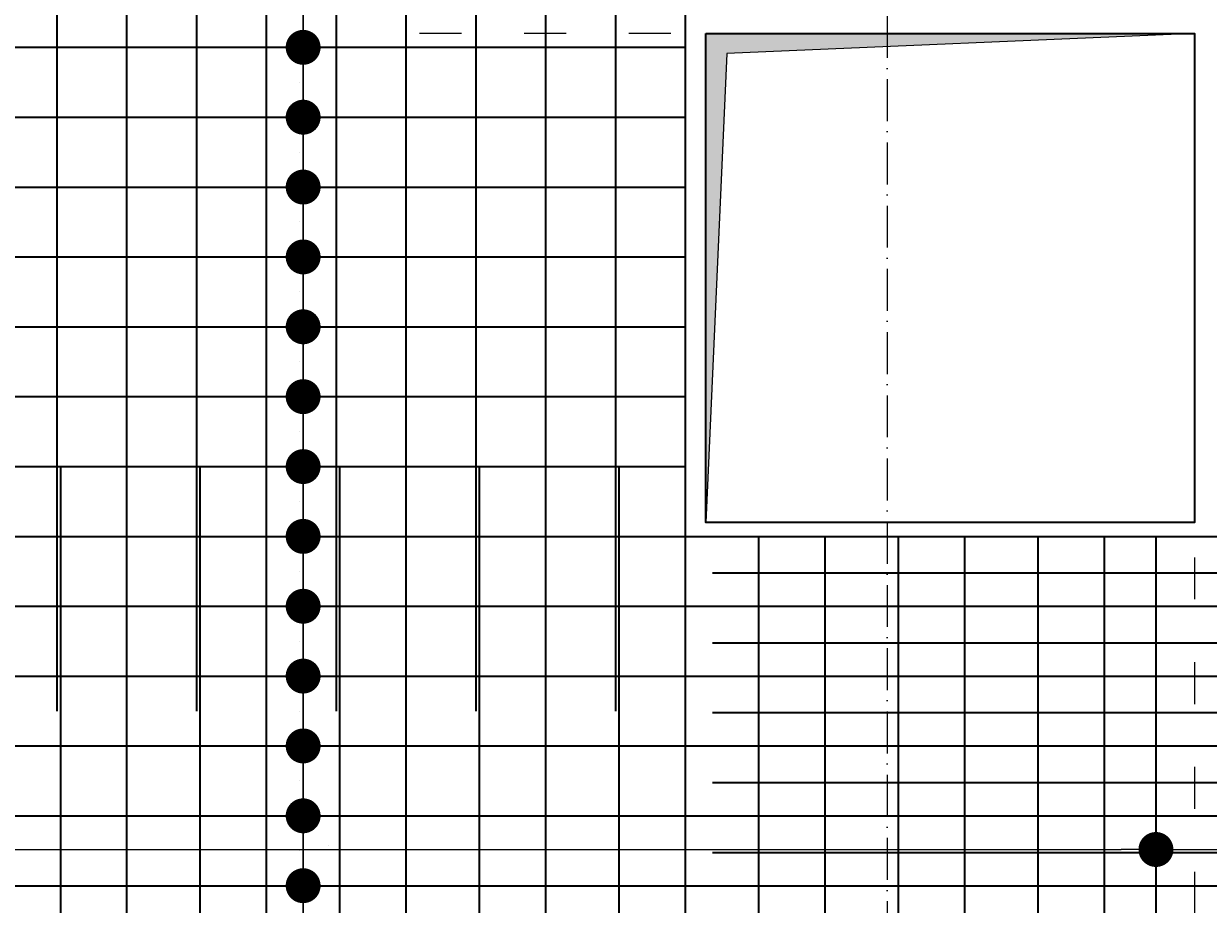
# Model space of a CAD drawing. Header units: millimetres. Extents: x 295948 to 312016, y 6878 to 18016.
# Tile 96 of 252: x 301693 to 302032, y 15832 to 16084. Entities that reach past the tile are written whole.
import ezdxf

# ---------------------------------------------------------------- set-up
doc = ezdxf.new("R2010")
doc.units = ezdxf.units.MM
doc.linetypes.add('ACAD_ISO03W100', pattern=[30, 12, -18])
doc.linetypes.add('ACAD_ISO10W100', pattern=[18, 12, -3, 0, -3])
for name, color, linetype, lineweight in [('konstrukcja', 3, 'Continuous', 35), ('konstrukcja wymiary', 1, 'Continuous', 13), ('osie', 5, 'ACAD_ISO10W100', 13), ('zbrojenie płyty', 141, 'Continuous', 35)]:
    doc.layers.add(name, color=color, linetype=linetype, lineweight=lineweight)
doc.layers.add('przerywane', color=6, linetype='ACAD_ISO03W100')
doc.styles.get("Standard").update_dxf_attribs({"font": 'romand.shx', "oblique": 10})
doc.dimstyles.new('kropki', dxfattribs={"dimtxt": 0.001, "dimasz": 10, "dimexe": 1.25, "dimexo": 0.625, "dimgap": 1, "dimtad": 1, "dimtxsty": 'Standard', "dimblk": 'DOT', "dimcen": 2.5, "dimadec": 0, "dimazin": 0, "dimtfac": 1, "dimtmove": 0, "dimatfit": 3, "dimfxl": 1, "dimfxlon": 1, "dimarcsym": 0})

# ---------------------------------------------------------------- blocks, each defined once
blk = doc.blocks.new('_Dot')
at = {"color": 0, "linetype": 'ByBlock', "lineweight": -2}
blk.add_line((-0.5, 0), (-1, 0), dxfattribs=at)
at = {"color": 0, "linetype": 'ByBlock', "const_width": 0.5}
blk.add_lwpolyline([(-0.25, 0, 1), (0.25, 0, 1)], format="xyb", close=True, dxfattribs=at)
blk = doc.blocks.new('*D1951')
at = {"layer": 'Defpoints', "color": 0, "transparency": 16777216}
for p in [(301782.56, 16117.24), (301773.12, 16097.24), (301782.56, 16097.24)]:
    blk.add_point(p, dxfattribs=at)
at = {"layer": 'konstrukcja wymiary', "color": 0, "lineweight": -2, "transparency": 16777216}
for p, q in [((301773.12, 16127.24), (301773.12, 16137.24)), ((301774.12, 16117.24), (301771.87, 16117.24)), ((301773.12, 16117.24), (301773.12, 16097.24)), ((301774.12, 16097.24), (301771.87, 16097.24)), ((301773.12, 16087.24), (301773.12, 16077.24))]:
    blk.add_line(p, q, dxfattribs=at)
at = {"layer": 'konstrukcja wymiary', "color": 0, "lineweight": -2, "transparency": 16777216, "xscale": 10, "yscale": 10, "zscale": 10}
for p, rotation in [((301773.12, 16117.24), 270), ((301773.12, 16097.24), 90)]:
    blk.add_blockref('_Dot', p, dxfattribs=dict(at, rotation=rotation))
at = {"layer": 'konstrukcja wymiary', "color": 0, "transparency": 16777216, "insert": (301772.12, 16107.24), "char_height": 0.001, "attachment_point": 5, "rotation": 90}
blk.add_mtext('20', dxfattribs=at)
blk = doc.blocks.new('*D1952')
at = {"layer": 'Defpoints', "color": 0, "transparency": 16777216}
for p in [(301782.56, 16097.24), (301773.12, 16077.24), (301782.56, 16077.24)]:
    blk.add_point(p, dxfattribs=at)
at = {"layer": 'konstrukcja wymiary', "color": 0, "lineweight": -2, "transparency": 16777216}
for p, q in [((301773.12, 16107.24), (301773.12, 16117.24)), ((301774.12, 16097.24), (301771.87, 16097.24)), ((301773.12, 16097.24), (301773.12, 16077.24)), ((301774.12, 16077.24), (301771.87, 16077.24)), ((301773.12, 16067.24), (301773.12, 16057.24))]:
    blk.add_line(p, q, dxfattribs=at)
at = {"layer": 'konstrukcja wymiary', "color": 0, "lineweight": -2, "transparency": 16777216, "xscale": 10, "yscale": 10, "zscale": 10}
for p, rotation in [((301773.12, 16097.24), 270), ((301773.12, 16077.24), 90)]:
    blk.add_blockref('_Dot', p, dxfattribs=dict(at, rotation=rotation))
at = {"layer": 'konstrukcja wymiary', "color": 0, "transparency": 16777216, "insert": (301772.12, 16087.24), "char_height": 0.001, "attachment_point": 5, "rotation": 90}
blk.add_mtext('20', dxfattribs=at)
blk = doc.blocks.new('*D1953')
at = {"layer": 'Defpoints', "color": 0, "transparency": 16777216}
for p in [(301782.56, 16077.24), (301773.12, 16057.24), (301782.56, 16057.24)]:
    blk.add_point(p, dxfattribs=at)
at = {"layer": 'konstrukcja wymiary', "color": 0, "lineweight": -2, "transparency": 16777216}
for p, q in [((301773.12, 16087.24), (301773.12, 16097.24)), ((301774.12, 16077.24), (301771.87, 16077.24)), ((301773.12, 16077.24), (301773.12, 16057.24)), ((301774.12, 16057.24), (301771.87, 16057.24)), ((301773.12, 16047.24), (301773.12, 16037.24))]:
    blk.add_line(p, q, dxfattribs=at)
at = {"layer": 'konstrukcja wymiary', "color": 0, "lineweight": -2, "transparency": 16777216, "xscale": 10, "yscale": 10, "zscale": 10}
for p, rotation in [((301773.12, 16077.24), 270), ((301773.12, 16057.24), 90)]:
    blk.add_blockref('_Dot', p, dxfattribs=dict(at, rotation=rotation))
at = {"layer": 'konstrukcja wymiary', "color": 0, "transparency": 16777216, "insert": (301772.12, 16067.24), "char_height": 0.001, "attachment_point": 5, "rotation": 90}
blk.add_mtext('20', dxfattribs=at)
blk = doc.blocks.new('*D1954')
at = {"layer": 'Defpoints', "color": 0, "transparency": 16777216}
for p in [(301782.56, 16057.24), (301773.12, 16037.24), (301782.56, 16037.24)]:
    blk.add_point(p, dxfattribs=at)
at = {"layer": 'konstrukcja wymiary', "color": 0, "lineweight": -2, "transparency": 16777216}
for p, q in [((301773.12, 16067.24), (301773.12, 16077.24)), ((301774.12, 16057.24), (301771.87, 16057.24)), ((301773.12, 16057.24), (301773.12, 16037.24)), ((301774.12, 16037.24), (301771.87, 16037.24)), ((301773.12, 16027.24), (301773.12, 16017.24))]:
    blk.add_line(p, q, dxfattribs=at)
at = {"layer": 'konstrukcja wymiary', "color": 0, "lineweight": -2, "transparency": 16777216, "xscale": 10, "yscale": 10, "zscale": 10}
for p, rotation in [((301773.12, 16057.24), 270), ((301773.12, 16037.24), 90)]:
    blk.add_blockref('_Dot', p, dxfattribs=dict(at, rotation=rotation))
at = {"layer": 'konstrukcja wymiary', "color": 0, "transparency": 16777216, "insert": (301772.12, 16047.24), "char_height": 0.001, "attachment_point": 5, "rotation": 90}
blk.add_mtext('20', dxfattribs=at)
blk = doc.blocks.new('*D1955')
at = {"layer": 'Defpoints', "color": 0, "transparency": 16777216}
for p in [(301782.56, 16037.24), (301773.12, 16017.24), (301782.56, 16017.24)]:
    blk.add_point(p, dxfattribs=at)
at = {"layer": 'konstrukcja wymiary', "color": 0, "lineweight": -2, "transparency": 16777216}
for p, q in [((301773.12, 16047.24), (301773.12, 16057.24)), ((301774.12, 16037.24), (301771.87, 16037.24)), ((301773.12, 16037.24), (301773.12, 16017.24)), ((301774.12, 16017.24), (301771.87, 16017.24)), ((301773.12, 16007.24), (301773.12, 15997.24))]:
    blk.add_line(p, q, dxfattribs=at)
at = {"layer": 'konstrukcja wymiary', "color": 0, "lineweight": -2, "transparency": 16777216, "xscale": 10, "yscale": 10, "zscale": 10}
for p, rotation in [((301773.12, 16037.24), 270), ((301773.12, 16017.24), 90)]:
    blk.add_blockref('_Dot', p, dxfattribs=dict(at, rotation=rotation))
at = {"layer": 'konstrukcja wymiary', "color": 0, "transparency": 16777216, "insert": (301772.12, 16027.24), "char_height": 0.001, "attachment_point": 5, "rotation": 90}
blk.add_mtext('20', dxfattribs=at)
blk = doc.blocks.new('*D1956')
at = {"layer": 'Defpoints', "color": 0, "transparency": 16777216}
for p in [(301782.56, 16017.24), (301773.12, 15997.24), (301782.56, 15997.24)]:
    blk.add_point(p, dxfattribs=at)
at = {"layer": 'konstrukcja wymiary', "color": 0, "lineweight": -2, "transparency": 16777216}
for p, q in [((301773.12, 16027.24), (301773.12, 16037.24)), ((301774.12, 16017.24), (301771.87, 16017.24)), ((301773.12, 16017.24), (301773.12, 15997.24)), ((301774.12, 15997.24), (301771.87, 15997.24)), ((301773.12, 15987.24), (301773.12, 15977.24))]:
    blk.add_line(p, q, dxfattribs=at)
at = {"layer": 'konstrukcja wymiary', "color": 0, "lineweight": -2, "transparency": 16777216, "xscale": 10, "yscale": 10, "zscale": 10}
for p, rotation in [((301773.12, 16017.24), 270), ((301773.12, 15997.24), 90)]:
    blk.add_blockref('_Dot', p, dxfattribs=dict(at, rotation=rotation))
at = {"layer": 'konstrukcja wymiary', "color": 0, "transparency": 16777216, "insert": (301772.12, 16007.24), "char_height": 0.001, "attachment_point": 5, "rotation": 90}
blk.add_mtext('20', dxfattribs=at)
blk = doc.blocks.new('*D1957')
at = {"layer": 'Defpoints', "color": 0, "transparency": 16777216}
for p in [(301782.56, 15997.24), (301773.12, 15977.24), (301782.56, 15977.24)]:
    blk.add_point(p, dxfattribs=at)
at = {"layer": 'konstrukcja wymiary', "color": 0, "lineweight": -2, "transparency": 16777216}
for p, q in [((301773.12, 16007.24), (301773.12, 16017.24)), ((301774.12, 15997.24), (301771.87, 15997.24)), ((301773.12, 15997.24), (301773.12, 15977.24)), ((301774.12, 15977.24), (301771.87, 15977.24)), ((301773.12, 15967.24), (301773.12, 15957.24))]:
    blk.add_line(p, q, dxfattribs=at)
at = {"layer": 'konstrukcja wymiary', "color": 0, "lineweight": -2, "transparency": 16777216, "xscale": 10, "yscale": 10, "zscale": 10}
for p, rotation in [((301773.12, 15997.24), 270), ((301773.12, 15977.24), 90)]:
    blk.add_blockref('_Dot', p, dxfattribs=dict(at, rotation=rotation))
at = {"layer": 'konstrukcja wymiary', "color": 0, "transparency": 16777216, "insert": (301772.12, 15987.24), "char_height": 0.001, "attachment_point": 5, "rotation": 90}
blk.add_mtext('20', dxfattribs=at)
blk = doc.blocks.new('*D1958')
at = {"layer": 'Defpoints', "color": 0, "transparency": 16777216}
for p in [(301782.56, 15977.24), (301773.12, 15957.22), (301783.56, 15957.22)]:
    blk.add_point(p, dxfattribs=at)
at = {"layer": 'konstrukcja wymiary', "color": 0, "lineweight": -2, "transparency": 16777216}
for p, q in [((301773.12, 15987.24), (301773.12, 15997.24)), ((301774.12, 15977.24), (301771.87, 15977.24)), ((301773.12, 15977.24), (301773.12, 15957.22)), ((301774.12, 15957.22), (301771.87, 15957.22)), ((301773.12, 15947.22), (301773.12, 15937.22))]:
    blk.add_line(p, q, dxfattribs=at)
at = {"layer": 'konstrukcja wymiary', "color": 0, "lineweight": -2, "transparency": 16777216, "xscale": 10, "yscale": 10, "zscale": 10}
for p, rotation in [((301773.12, 15977.24), 270), ((301773.12, 15957.22), 90)]:
    blk.add_blockref('_Dot', p, dxfattribs=dict(at, rotation=rotation))
at = {"layer": 'konstrukcja wymiary', "color": 0, "transparency": 16777216, "insert": (301772.12, 15967.23), "char_height": 0.001, "attachment_point": 5, "rotation": 90}
blk.add_mtext('20,02', dxfattribs=at)
blk = doc.blocks.new('*D1959')
at = {"layer": 'Defpoints', "color": 0, "transparency": 16777216}
for p in [(301783.56, 15957.22), (301773.12, 15937.24), (301783.56, 15937.24)]:
    blk.add_point(p, dxfattribs=at)
at = {"layer": 'konstrukcja wymiary', "color": 0, "lineweight": -2, "transparency": 16777216}
for p, q in [((301773.12, 15967.22), (301773.12, 15977.22)), ((301774.12, 15957.22), (301771.87, 15957.22)), ((301773.12, 15957.22), (301773.12, 15937.24)), ((301774.12, 15937.24), (301771.87, 15937.24)), ((301773.12, 15927.24), (301773.12, 15917.24))]:
    blk.add_line(p, q, dxfattribs=at)
at = {"layer": 'konstrukcja wymiary', "color": 0, "lineweight": -2, "transparency": 16777216, "xscale": 10, "yscale": 10, "zscale": 10}
for p, rotation in [((301773.12, 15957.22), 270), ((301773.12, 15937.24), 90)]:
    blk.add_blockref('_Dot', p, dxfattribs=dict(at, rotation=rotation))
at = {"layer": 'konstrukcja wymiary', "color": 0, "transparency": 16777216, "insert": (301772.12, 15947.23), "char_height": 0.001, "attachment_point": 5, "rotation": 90}
blk.add_mtext('19,98', dxfattribs=at)
blk = doc.blocks.new('*D1960')
at = {"layer": 'Defpoints', "color": 0, "transparency": 16777216}
for p in [(301783.56, 15937.24), (301773.12, 15917.24), (301783.56, 15917.24)]:
    blk.add_point(p, dxfattribs=at)
at = {"layer": 'konstrukcja wymiary', "color": 0, "lineweight": -2, "transparency": 16777216}
for p, q in [((301773.12, 15947.24), (301773.12, 15957.24)), ((301774.12, 15937.24), (301771.87, 15937.24)), ((301773.12, 15937.24), (301773.12, 15917.24)), ((301774.12, 15917.24), (301771.87, 15917.24)), ((301773.12, 15907.24), (301773.12, 15897.24))]:
    blk.add_line(p, q, dxfattribs=at)
at = {"layer": 'konstrukcja wymiary', "color": 0, "lineweight": -2, "transparency": 16777216, "xscale": 10, "yscale": 10, "zscale": 10}
for p, rotation in [((301773.12, 15937.24), 270), ((301773.12, 15917.24), 90)]:
    blk.add_blockref('_Dot', p, dxfattribs=dict(at, rotation=rotation))
at = {"layer": 'konstrukcja wymiary', "color": 0, "transparency": 16777216, "insert": (301772.12, 15927.24), "char_height": 0.001, "attachment_point": 5, "rotation": 90}
blk.add_mtext('20', dxfattribs=at)
blk = doc.blocks.new('*D1961')
at = {"layer": 'Defpoints', "color": 0, "transparency": 16777216}
for p in [(301783.56, 15917.24), (301773.12, 15897.24), (301783.56, 15897.24)]:
    blk.add_point(p, dxfattribs=at)
at = {"layer": 'konstrukcja wymiary', "color": 0, "lineweight": -2, "transparency": 16777216}
for p, q in [((301773.12, 15927.24), (301773.12, 15937.24)), ((301774.12, 15917.24), (301771.87, 15917.24)), ((301773.12, 15917.24), (301773.12, 15897.24)), ((301774.12, 15897.24), (301771.87, 15897.24)), ((301773.12, 15887.24), (301773.12, 15877.24))]:
    blk.add_line(p, q, dxfattribs=at)
at = {"layer": 'konstrukcja wymiary', "color": 0, "lineweight": -2, "transparency": 16777216, "xscale": 10, "yscale": 10, "zscale": 10}
for p, rotation in [((301773.12, 15917.24), 270), ((301773.12, 15897.24), 90)]:
    blk.add_blockref('_Dot', p, dxfattribs=dict(at, rotation=rotation))
at = {"layer": 'konstrukcja wymiary', "color": 0, "transparency": 16777216, "insert": (301772.12, 15907.24), "char_height": 0.001, "attachment_point": 5, "rotation": 90}
blk.add_mtext('20', dxfattribs=at)
blk = doc.blocks.new('*D1962')
at = {"layer": 'Defpoints', "color": 0, "transparency": 16777216}
for p in [(301783.56, 15897.24), (301773.12, 15877.24), (301783.56, 15877.24)]:
    blk.add_point(p, dxfattribs=at)
at = {"layer": 'konstrukcja wymiary', "color": 0, "lineweight": -2, "transparency": 16777216}
for p, q in [((301773.12, 15907.24), (301773.12, 15917.24)), ((301774.12, 15897.24), (301771.87, 15897.24)), ((301773.12, 15897.24), (301773.12, 15877.24)), ((301774.12, 15877.24), (301771.87, 15877.24)), ((301773.12, 15867.24), (301773.12, 15857.24))]:
    blk.add_line(p, q, dxfattribs=at)
at = {"layer": 'konstrukcja wymiary', "color": 0, "lineweight": -2, "transparency": 16777216, "xscale": 10, "yscale": 10, "zscale": 10}
for p, rotation in [((301773.12, 15897.24), 270), ((301773.12, 15877.24), 90)]:
    blk.add_blockref('_Dot', p, dxfattribs=dict(at, rotation=rotation))
at = {"layer": 'konstrukcja wymiary', "color": 0, "transparency": 16777216, "insert": (301772.12, 15887.24), "char_height": 0.001, "attachment_point": 5, "rotation": 90}
blk.add_mtext('20', dxfattribs=at)
blk = doc.blocks.new('*D1963')
at = {"layer": 'Defpoints', "color": 0, "transparency": 16777216}
for p in [(301783.56, 15877.24), (301773.12, 15857.24), (301780.44, 15857.24)]:
    blk.add_point(p, dxfattribs=at)
at = {"layer": 'konstrukcja wymiary', "color": 0, "lineweight": -2, "transparency": 16777216}
for p, q in [((301773.12, 15887.24), (301773.12, 15897.24)), ((301774.12, 15877.24), (301771.87, 15877.24)), ((301773.12, 15877.24), (301773.12, 15857.24)), ((301774.12, 15857.24), (301771.87, 15857.24)), ((301773.12, 15847.24), (301773.12, 15837.24))]:
    blk.add_line(p, q, dxfattribs=at)
at = {"layer": 'konstrukcja wymiary', "color": 0, "lineweight": -2, "transparency": 16777216, "xscale": 10, "yscale": 10, "zscale": 10}
for p, rotation in [((301773.12, 15877.24), 270), ((301773.12, 15857.24), 90)]:
    blk.add_blockref('_Dot', p, dxfattribs=dict(at, rotation=rotation))
at = {"layer": 'konstrukcja wymiary', "color": 0, "transparency": 16777216, "insert": (301772.12, 15867.24), "char_height": 0.001, "attachment_point": 5, "rotation": 90}
blk.add_mtext('20', dxfattribs=at)
blk = doc.blocks.new('*D1964')
at = {"layer": 'Defpoints', "color": 0, "transparency": 16777216}
for p in [(301780.44, 15857.24), (301773.12, 15837.24), (301783.56, 15837.24)]:
    blk.add_point(p, dxfattribs=at)
at = {"layer": 'konstrukcja wymiary', "color": 0, "lineweight": -2, "transparency": 16777216}
for p, q in [((301773.12, 15867.24), (301773.12, 15877.24)), ((301774.12, 15857.24), (301771.87, 15857.24)), ((301773.12, 15857.24), (301773.12, 15837.24)), ((301774.12, 15837.24), (301771.87, 15837.24)), ((301773.12, 15827.24), (301773.12, 15817.24))]:
    blk.add_line(p, q, dxfattribs=at)
at = {"layer": 'konstrukcja wymiary', "color": 0, "lineweight": -2, "transparency": 16777216, "xscale": 10, "yscale": 10, "zscale": 10}
for p, rotation in [((301773.12, 15857.24), 270), ((301773.12, 15837.24), 90)]:
    blk.add_blockref('_Dot', p, dxfattribs=dict(at, rotation=rotation))
at = {"layer": 'konstrukcja wymiary', "color": 0, "transparency": 16777216, "insert": (301772.12, 15847.24), "char_height": 0.001, "attachment_point": 5, "rotation": 90}
blk.add_mtext('20', dxfattribs=at)
blk = doc.blocks.new('*D1965')
at = {"layer": 'Defpoints', "color": 0, "transparency": 16777216}
for p in [(301783.56, 15837.24), (301773.12, 15817.24), (301783.56, 15817.24)]:
    blk.add_point(p, dxfattribs=at)
at = {"layer": 'konstrukcja wymiary', "color": 0, "lineweight": -2, "transparency": 16777216}
for p, q in [((301773.12, 15847.24), (301773.12, 15857.24)), ((301774.12, 15837.24), (301771.87, 15837.24)), ((301773.12, 15837.24), (301773.12, 15817.24)), ((301774.12, 15817.24), (301771.87, 15817.24)), ((301773.12, 15807.24), (301773.12, 15797.24))]:
    blk.add_line(p, q, dxfattribs=at)
at = {"layer": 'konstrukcja wymiary', "color": 0, "lineweight": -2, "transparency": 16777216, "xscale": 10, "yscale": 10, "zscale": 10}
for p, rotation in [((301773.12, 15837.24), 270), ((301773.12, 15817.24), 90)]:
    blk.add_blockref('_Dot', p, dxfattribs=dict(at, rotation=rotation))
at = {"layer": 'konstrukcja wymiary', "color": 0, "transparency": 16777216, "insert": (301772.12, 15827.24), "char_height": 0.001, "attachment_point": 5, "rotation": 90}
blk.add_mtext('20', dxfattribs=at)
blk = doc.blocks.new('*D1966')
at = {"layer": 'Defpoints', "color": 0, "transparency": 16777216}
for p in [(301783.56, 15817.24), (301773.12, 15797.24), (301783.56, 15797.24)]:
    blk.add_point(p, dxfattribs=at)
at = {"layer": 'konstrukcja wymiary', "color": 0, "lineweight": -2, "transparency": 16777216}
for p, q in [((301773.12, 15827.24), (301773.12, 15837.24)), ((301774.12, 15817.24), (301771.87, 15817.24)), ((301773.12, 15817.24), (301773.12, 15797.24)), ((301774.12, 15797.24), (301771.87, 15797.24)), ((301773.12, 15787.24), (301773.12, 15777.24))]:
    blk.add_line(p, q, dxfattribs=at)
at = {"layer": 'konstrukcja wymiary', "color": 0, "lineweight": -2, "transparency": 16777216, "xscale": 10, "yscale": 10, "zscale": 10}
for p, rotation in [((301773.12, 15817.24), 270), ((301773.12, 15797.24), 90)]:
    blk.add_blockref('_Dot', p, dxfattribs=dict(at, rotation=rotation))
at = {"layer": 'konstrukcja wymiary', "color": 0, "transparency": 16777216, "insert": (301772.12, 15807.24), "char_height": 0.001, "attachment_point": 5, "rotation": 90}
blk.add_mtext('20', dxfattribs=at)
blk = doc.blocks.new('*D2037')
at = {"layer": 'Defpoints', "color": 0, "transparency": 16777216}
for p in [(302017.44, 15847.6), (301543.56, 15838.24), (302017.44, 15837.24)]:
    blk.add_point(p, dxfattribs=at)
at = {"layer": 'konstrukcja wymiary', "color": 0, "lineweight": -2, "transparency": 16777216}
for p, q in [((301543.56, 15846.6), (301543.56, 15848.85)), ((301553.56, 15847.6), (302007.44, 15847.6)), ((302017.44, 15846.6), (302017.44, 15848.85))]:
    blk.add_line(p, q, dxfattribs=at)
at = {"layer": 'konstrukcja wymiary', "color": 0, "lineweight": -2, "transparency": 16777216, "xscale": 10, "yscale": 10, "zscale": 10, "rotation": 180}
blk.add_blockref('_Dot', (301543.56, 15847.6), dxfattribs=at)
at = {"layer": 'konstrukcja wymiary', "color": 0, "lineweight": -2, "transparency": 16777216, "xscale": 10, "yscale": 10, "zscale": 10}
blk.add_blockref('_Dot', (302017.44, 15847.6), dxfattribs=at)
at = {"layer": 'konstrukcja wymiary', "color": 0, "transparency": 16777216, "insert": (301780.5, 15848.61), "char_height": 0.001, "attachment_point": 5}
blk.add_mtext('473,88', dxfattribs=at)
blk = doc.blocks.new('*D2038')
at = {"layer": 'Defpoints', "color": 0, "transparency": 16777216}
for p in [(302057.44, 15847.6), (302017.44, 15837.24), (302057.44, 15837.24)]:
    blk.add_point(p, dxfattribs=at)
at = {"layer": 'konstrukcja wymiary', "color": 0, "lineweight": -2, "transparency": 16777216}
for p, q in [((302017.44, 15846.6), (302017.44, 15848.85)), ((302027.44, 15847.6), (302047.44, 15847.6)), ((302057.44, 15846.6), (302057.44, 15848.85))]:
    blk.add_line(p, q, dxfattribs=at)
at = {"layer": 'konstrukcja wymiary', "color": 0, "lineweight": -2, "transparency": 16777216, "xscale": 10, "yscale": 10, "zscale": 10, "rotation": 180}
blk.add_blockref('_Dot', (302017.44, 15847.6), dxfattribs=at)
at = {"layer": 'konstrukcja wymiary', "color": 0, "lineweight": -2, "transparency": 16777216, "xscale": 10, "yscale": 10, "zscale": 10}
blk.add_blockref('_Dot', (302057.44, 15847.6), dxfattribs=at)
at = {"layer": 'konstrukcja wymiary', "color": 0, "transparency": 16777216, "insert": (302037.44, 15848.61), "char_height": 0.001, "attachment_point": 5}
blk.add_mtext('40', dxfattribs=at)

msp = doc.modelspace()

# ---------------------------------------------------------------- hatches: boundary and pattern name
at = {"layer": 'konstrukcja wymiary'}
h = msp.add_hatch(color=256, dxfattribs=at)
h.dxf.hatch_style = 1
h.paths.add_polyline_path([(301894.508, 16075.455), (301888.44, 15941.224), (301888.44, 16081.224), (302028.44, 16081.224)])

# ---------------------------------------------------------------- linework, layer by layer
at = {"layer": 'konstrukcja'}
msp.add_lwpolyline([(301888.44, 16081.224), (302028.44, 16081.224), (302028.44, 15941.224), (301888.44, 15941.224)], close=True, dxfattribs=at)
at = {"layer": 'konstrukcja wymiary'}
msp.add_lwpolyline([(301894.508, 16075.455), (301888.44, 15941.224), (301888.44, 16081.224), (302028.44, 16081.224)], close=True, dxfattribs=at)
at = {"layer": 'osie'}
msp.add_line((301940.44, 17045.509), (301940.44, 15571.332), dxfattribs=at)
at = {"layer": 'przerywane'}
for p, q in [((301796.44, 16105.224), (301796.44, 16081.224)), ((302028.44, 16081.224), (301796.44, 16081.224)), ((302028.44, 16081.224), (302028.44, 15721.224))]:
    msp.add_line(p, q, dxfattribs=at)
at = {"layer": 'zbrojenie płyty'}
for p, q in [((301702.558, 16887.224), (301702.558, 15887.224)), ((301742.558, 16887.224), (301742.558, 15887.224)), ((301782.558, 16887.224), (301782.558, 15887.224)), ((301822.558, 16887.224), (301822.558, 15887.224)), ((301862.558, 16887.224), (301862.558, 15887.224)), ((301722.558, 16686.224), (301722.558, 15686.224)), ((301762.558, 16686.224), (301762.558, 15686.224)), ((301802.558, 16686.224), (301802.558, 15686.224)), ((301842.558, 16686.224), (301842.558, 15686.224)), ((301882.558, 16686.224), (301882.558, 15686.224)), ((301482.132, 16077.243), (301882.558, 16077.243)), ((301180.44, 16057.243), (301882.558, 16057.243)), ((301482.132, 16037.243), (301882.558, 16037.243)), ((301180.44, 16017.243), (301882.558, 16017.243)), ((301482.132, 15997.243), (301882.558, 15997.243)), ((301180.44, 15977.243), (301882.558, 15977.243)), ((301482.132, 15957.243), (301882.558, 15957.243)), ((301703.558, 15957.224), (301703.558, 15686.224)), ((301743.558, 15957.224), (301743.558, 15686.224)), ((301783.558, 15957.224), (301783.558, 15686.224)), ((301823.558, 15957.224), (301823.558, 15686.224)), ((301863.558, 15957.224), (301863.558, 15686.224)), ((301180.44, 15937.243), (302380.44, 15937.243)), ((301903.558, 15937.243), (301903.558, 15686.224)), ((301922.558, 15937.243), (301922.558, 15686.224)), ((301943.558, 15937.243), (301943.558, 15686.224)), ((301962.558, 15937.243), (301962.558, 15686.224)), ((301983.558, 15937.243), (301983.558, 15686.224)), ((302002.558, 15937.243), (302002.558, 15686.224)), ((302017.44, 15937.243), (302017.44, 15626.224)), ((301890.44, 15926.787), (302190.44, 15926.787)), ((301482.132, 15917.243), (302682.132, 15917.243)), ((301890.44, 15906.787), (302190.44, 15906.787)), ((301180.44, 15897.243), (302380.44, 15897.243)), ((301890.44, 15886.787), (302190.44, 15886.787)), ((301482.132, 15877.243), (302682.132, 15877.243)), ((301890.44, 15866.787), (302190.44, 15866.787)), ((301180.44, 15857.243), (302380.44, 15857.243)), ((301890.44, 15846.787), (302190.44, 15846.787)), ((301482.132, 15837.243), (302682.132, 15837.243))]:
    msp.add_line(p, q, dxfattribs=at)

# ---------------------------------------------------------------- dimensions: what is measured, and where the dimension line sits
at = {"layer": 'konstrukcja wymiary'}
for base, p1, p2, picture, middle in [((301773.116, 16097.243), (301782.558, 16117.243), (301782.558, 16097.243), '*D1951', (301772.115, 16107.243)), ((301773.116, 16077.243), (301782.558, 16097.243), (301782.558, 16077.243), '*D1952', (301772.115, 16087.243)), ((301773.116, 16057.243), (301782.558, 16077.243), (301782.558, 16057.243), '*D1953', (301772.115, 16067.243)), ((301773.116, 16037.243), (301782.558, 16057.243), (301782.558, 16037.243), '*D1954', (301772.115, 16047.243)), ((301773.116, 16017.243), (301782.558, 16037.243), (301782.558, 16017.243), '*D1955', (301772.115, 16027.243)), ((301773.116, 15997.243), (301782.558, 16017.243), (301782.558, 15997.243), '*D1956', (301772.115, 16007.243)), ((301773.116, 15977.243), (301782.558, 15997.243), (301782.558, 15977.243), '*D1957', (301772.115, 15987.243)), ((301773.116, 15957.224), (301782.558, 15977.243), (301783.558, 15957.224), '*D1958', (301772.115, 15967.234)), ((301773.116, 15937.243), (301783.558, 15957.224), (301783.558, 15937.243), '*D1959', (301772.115, 15947.234)), ((301773.116, 15917.243), (301783.558, 15937.243), (301783.558, 15917.243), '*D1960', (301772.115, 15927.243)), ((301773.116, 15897.243), (301783.558, 15917.243), (301783.558, 15897.243), '*D1961', (301772.115, 15907.243)), ((301773.116, 15877.243), (301783.558, 15897.243), (301783.558, 15877.243), '*D1962', (301772.115, 15887.243)), ((301773.116, 15857.243), (301783.558, 15877.243), (301780.44, 15857.243), '*D1963', (301772.115, 15867.243)), ((301773.116, 15837.243), (301780.44, 15857.243), (301783.558, 15837.243), '*D1964', (301772.115, 15847.243)), ((301773.116, 15817.243), (301783.558, 15837.243), (301783.558, 15817.243), '*D1965', (301772.115, 15827.243)), ((301773.116, 15797.243), (301783.558, 15817.243), (301783.558, 15797.243), '*D1966', (301772.115, 15807.243))]:
    dim = msp.add_linear_dim(base=base, p1=p1, p2=p2, angle=90, dimstyle='kropki', override={"dimtmove": 1}, dxfattribs=at)
    dim.commit()
    dim.dimension.update_dxf_attribs({"geometry": picture, "text_midpoint": middle})
for base, p1, p2, picture, middle in [((302017.44, 15847.605), (301543.558, 15838.243), (302017.44, 15837.243), '*D2037', (301780.499, 15848.605)), ((302057.44, 15847.605), (302017.44, 15837.243), (302057.44, 15837.243), '*D2038', (302037.44, 15848.605))]:
    dim = msp.add_linear_dim(base=base, p1=p1, p2=p2, dimstyle='kropki', override={"dimtmove": 1}, dxfattribs=at)
    dim.commit()
    dim.dimension.update_dxf_attribs({"geometry": picture, "text_midpoint": middle})

doc.saveas('drawing.dxf')
